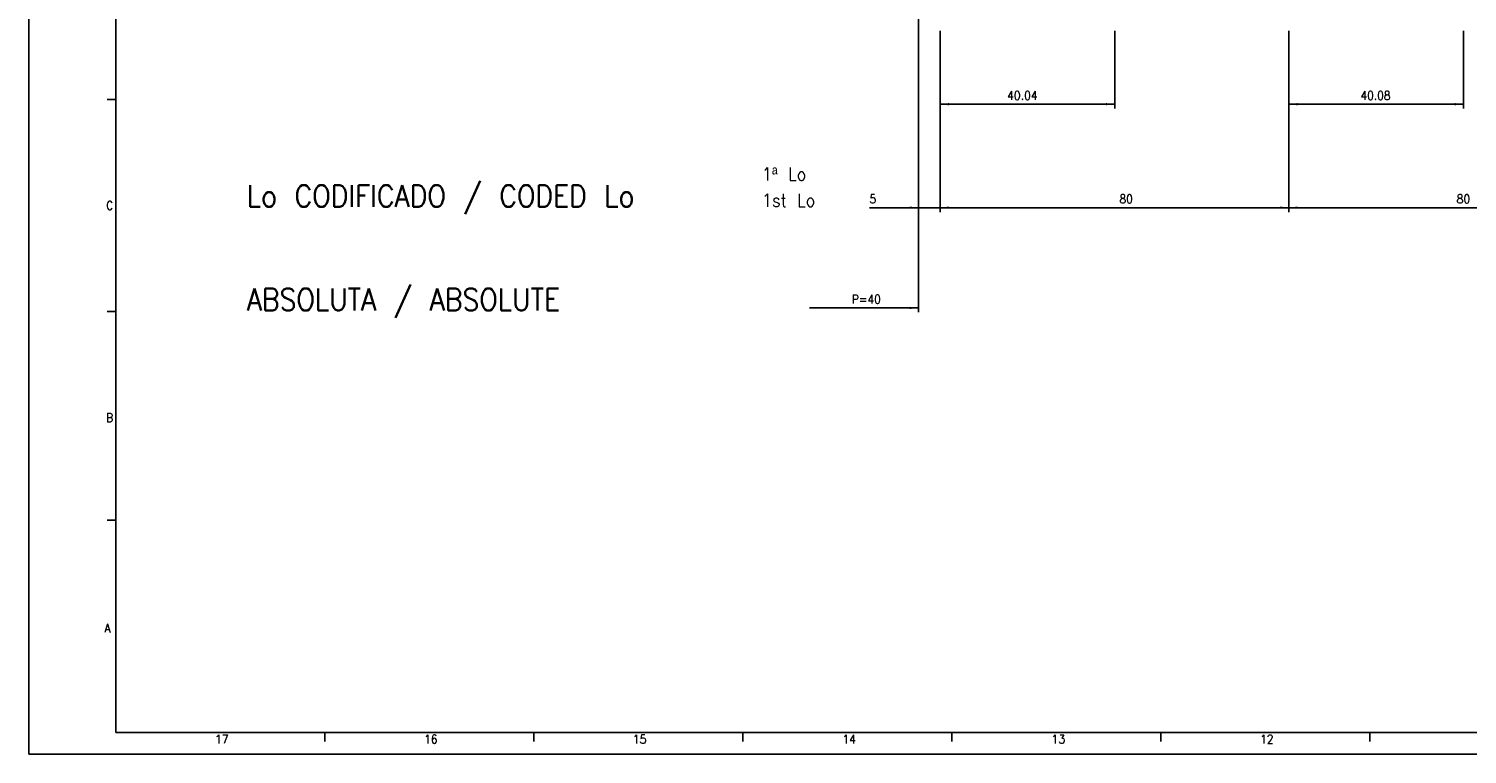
# Model space of a CAD drawing. Header units: inches. Extents: x -381 to 20045, y -418 to 176.
# Tile 1 of 38: x -381 to -51, y -418 to -252. Entities that reach past the tile are written whole.
import ezdxf

# ---------------------------------------------------------------- set-up
doc = ezdxf.new("R2010")
doc.units = ezdxf.units.IN
doc.layers.add('1', color=7, linetype='Continuous')
doc.styles.add('CONVERTER_12', font='txt.shx', dxfattribs={"width": 0.9})
doc.dimstyles.new('ME10_DIM_21', dxfattribs={"dimtxt": 2, "dimasz": 2, "dimexe": 1, "dimexo": 1, "dimgap": 1, "dimtad": 1, "dimdsep": 46, "dimtxsty": 'CONVERTER_12', "dimsah": 1, "dimcen": 0.09, "dimclrd": 2, "dimclre": 2, "dimclrt": 2, "dimadec": 0, "dimazin": 0, "dimtfac": 1, "dimtdec": 4, "dimtix": 1, "dimtmove": 0, "dimatfit": 3, "dimfxl": 1, "dimtolj": 1, "dimtzin": 0, "dimarcsym": 0})
doc.dimstyles.new('ME10_DIM_27', dxfattribs={"dimtxt": 2, "dimasz": 2, "dimexe": 1, "dimexo": 1, "dimgap": 1, "dimtad": 1, "dimdsep": 46, "dimtxsty": 'CONVERTER_12', "dimsah": 1, "dimcen": 0.09, "dimclrd": 2, "dimclre": 2, "dimclrt": 2, "dimadec": 0, "dimazin": 0, "dimtfac": 1, "dimtdec": 4, "dimtix": 1, "dimtmove": 0, "dimatfit": 3, "dimfxl": 1, "dimtolj": 1, "dimtzin": 0, "dimarcsym": 0})
doc.dimstyles.new('ME10_DIM_28', dxfattribs={"dimtxt": 2, "dimasz": 2, "dimexe": 1, "dimexo": 1, "dimgap": 1, "dimtad": 1, "dimdsep": 46, "dimtxsty": 'CONVERTER_12', "dimsah": 1, "dimcen": 0.09, "dimclrd": 2, "dimclre": 2, "dimclrt": 2, "dimadec": 0, "dimazin": 0, "dimtfac": 1, "dimtdec": 4, "dimtix": 1, "dimtmove": 0, "dimatfit": 3, "dimfxl": 1, "dimtolj": 1, "dimtzin": 0, "dimarcsym": 0})
doc.dimstyles.new('ME10_DIM_30', dxfattribs={"dimtxt": 2, "dimasz": 2, "dimexe": 1, "dimexo": 1, "dimgap": 1, "dimtad": 1, "dimdsep": 46, "dimtxsty": 'CONVERTER_12', "dimsah": 1, "dimcen": 0.09, "dimclrd": 2, "dimclre": 2, "dimclrt": 2, "dimadec": 0, "dimazin": 0, "dimtfac": 1, "dimtdec": 4, "dimtix": 1, "dimtmove": 0, "dimatfit": 3, "dimfxl": 1, "dimtolj": 1, "dimtzin": 0, "dimarcsym": 0})
doc.dimstyles.new('ME10_DIM_31', dxfattribs={"dimtxt": 2, "dimasz": 2, "dimexe": 1, "dimexo": 1, "dimgap": 1, "dimtad": 1, "dimdsep": 46, "dimtxsty": 'CONVERTER_12', "dimsah": 1, "dimcen": 0.09, "dimclrd": 2, "dimclre": 2, "dimclrt": 2, "dimadec": 0, "dimazin": 0, "dimtfac": 1, "dimtdec": 4, "dimtix": 1, "dimtmove": 0, "dimatfit": 3, "dimfxl": 1, "dimtolj": 1, "dimtzin": 0, "dimarcsym": 0})

# ---------------------------------------------------------------- blocks, each defined once
blk = doc.blocks.new('*D107')
at = {"layer": '1', "color": 2, "linetype": 'Continuous'}
for p, q in [((-177.04, -172.47), (-177.04, -317.01)), ((-202.04, -316.01), (-177.04, -316.01))]:
    blk.add_line(p, q, dxfattribs=at)
at = {"layer": '1', "color": 2}
blk.add_solid([(-179.04, -316.27), (-179.04, -315.74), (-177.04, -316.01)], dxfattribs=at)
at = {"layer": '1', "color": 2, "insert": (-192.32, -315.01), "char_height": 2, "attachment_point": 7, "rotation": 0.0001, "line_spacing_factor": 0.60024, "style": 'CONVERTER_12'}
blk.add_mtext('\\C2;P=\\C2;40', dxfattribs=at)
blk = doc.blocks.new('*D108')
at = {"layer": '1', "color": 2, "linetype": 'Continuous'}
for p, q in [((-177.04, -252.47), (-177.04, -294.01)), ((-172.04, -252.47), (-172.04, -294.01)), ((-177.04, -293.01), (-188.27, -293.01)), ((-172.04, -293.01), (-177.04, -293.01)), ((-168.04, -293.01), (-172.04, -293.01))]:
    blk.add_line(p, q, dxfattribs=at)
at = {"layer": '1', "color": 2}
for points in [[(-179.04, -293.27), (-179.04, -292.75), (-177.04, -293.01)], [(-170.04, -292.75), (-170.04, -293.27), (-172.04, -293.01)]]:
    blk.add_solid(points, dxfattribs=at)
at = {"layer": '1', "color": 2, "insert": (-188.27, -292.01), "char_height": 2, "attachment_point": 7, "rotation": 0.0001, "line_spacing_factor": 0.60024, "style": 'CONVERTER_12'}
blk.add_mtext('5', dxfattribs=at)
blk = doc.blocks.new('*D114')
at = {"layer": '1', "color": 2, "linetype": 'Continuous'}
for p, q in [((-172.04, -252.47), (-172.04, -294.01)), ((-92.04, -252.47), (-92.04, -294.01)), ((-172.04, -293.01), (-92.04, -293.01))]:
    blk.add_line(p, q, dxfattribs=at)
at = {"layer": '1', "color": 2}
for points in [[(-170.04, -292.75), (-170.04, -293.27), (-172.04, -293.01)], [(-94.04, -293.27), (-94.04, -292.75), (-92.04, -293.01)]]:
    blk.add_solid(points, dxfattribs=at)
at = {"layer": '1', "color": 2, "insert": (-130.93, -292.01), "char_height": 2, "attachment_point": 7, "rotation": 0.0001, "line_spacing_factor": 0.60024, "style": 'CONVERTER_12'}
blk.add_mtext('80', dxfattribs=at)
blk = doc.blocks.new('*D115')
at = {"layer": '1', "color": 2, "linetype": 'Continuous'}
for p, q in [((-92.04, -252.47), (-92.04, -294.01)), ((-12.04, -252.47), (-12.04, -294.01)), ((-92.04, -293.01), (-12.04, -293.01))]:
    blk.add_line(p, q, dxfattribs=at)
at = {"layer": '1', "color": 2}
for points in [[(-90.04, -292.75), (-90.04, -293.27), (-92.04, -293.01)], [(-14.04, -293.27), (-14.04, -292.75), (-12.04, -293.01)]]:
    blk.add_solid(points, dxfattribs=at)
at = {"layer": '1', "color": 2, "insert": (-53.54, -292.01), "char_height": 2, "attachment_point": 7, "rotation": 0.0001, "line_spacing_factor": 0.60024, "style": 'CONVERTER_12'}
blk.add_mtext('80', dxfattribs=at)
blk = doc.blocks.new('*D117')
at = {"layer": '1', "color": 2, "linetype": 'Continuous'}
for p, q in [((-172.04, -252.47), (-172.04, -270.27)), ((-132, -252.47), (-132, -270.27)), ((-172.04, -269.27), (-132, -269.27))]:
    blk.add_line(p, q, dxfattribs=at)
at = {"layer": '1', "color": 2}
for points in [[(-170.04, -269.01), (-170.04, -269.53), (-172.04, -269.27)], [(-134, -269.53), (-134, -269.01), (-132, -269.27)]]:
    blk.add_solid(points, dxfattribs=at)
at = {"layer": '1', "color": 2, "insert": (-156.65, -268.27), "char_height": 2, "attachment_point": 7, "rotation": 0.0001, "line_spacing_factor": 0.60024, "style": 'CONVERTER_12'}
blk.add_mtext('40.04', dxfattribs=at)
blk = doc.blocks.new('*D118')
at = {"layer": '1', "color": 2, "linetype": 'Continuous'}
for p, q in [((-92.04, -252.47), (-92.04, -270.27)), ((-51.96, -252.47), (-51.96, -270.27)), ((-92.04, -269.27), (-51.96, -269.27))]:
    blk.add_line(p, q, dxfattribs=at)
at = {"layer": '1', "color": 2}
for points in [[(-90.04, -269.01), (-90.04, -269.53), (-92.04, -269.27)], [(-53.96, -269.53), (-53.96, -269.01), (-51.96, -269.27)]]:
    blk.add_solid(points, dxfattribs=at)
at = {"layer": '1', "color": 2, "insert": (-75.62, -268.27), "char_height": 2, "attachment_point": 7, "rotation": 0.0001, "line_spacing_factor": 0.60024, "style": 'CONVERTER_12'}
blk.add_mtext('40.08', dxfattribs=at)
blk = doc.blocks.new('Marco_a1', base_point=(38.87, -121.38))
at = {"layer": '1', "color": 2, "linetype": 'Continuous'}
for p, q in [((-381.13, 175.62), (-381.13, -418.38)), ((-361.13, -268.18), (-363.13, -268.18)), ((-361.15, -316.85), (-363.15, -316.85)), ((-361.15, -364.71), (-363.15, -364.71)), ((-313.19, -413.43), (-313.19, -415.43)), ((-265.25, -413.43), (-265.25, -415.43)), ((-217.31, -413.43), (-217.31, -415.43)), ((-169.37, -413.43), (-169.37, -415.43)), ((-121.43, -413.43), (-121.43, -415.43)), ((-73.48, -413.43), (-73.48, -415.43)), ((-381.13, -418.38), (458.87, -418.38))]:
    blk.add_line(p, q, dxfattribs=at)
at = {"layer": '1', "color": 7, "linetype": 'Continuous'}
for p, q in [((-361.13, 170.62), (-361.13, -413.38)), ((-361.13, -413.38), (453.87, -413.38))]:
    blk.add_line(p, q, dxfattribs=at)
at = {"layer": '1', "color": 2, "char_height": 2, "attachment_point": 4, "line_spacing_factor": 1.20048, "style": 'CONVERTER_12'}
for s, insert in [('C', (-363.37, -292.51)), ('B', (-363.41, -341.18)), ('A', (-363.74, -389.45)), ('17', (-338.41, -414.93)), ('16', (-290.41, -414.93)), ('15', (-242.52, -414.93)), ('14', (-194.47, -414.93)), ('13', (-146.46, -414.93)), ('12', (-98.63, -414.93))]:
    blk.add_mtext(s, dxfattribs=dict(at, insert=insert))
blk = doc.blocks.new('Top', base_point=(38.87, -121.38))
blk.add_blockref('Marco_a1', (38.87, -121.38))
blk = doc.blocks.new('_dummy_frame', base_point=(-381.13, -418.38))
blk.add_blockref('Top', (38.87, -121.38))
blk = doc.blocks.new('Alzado1', base_point=(2017.536, -128))
at = {"layer": '1'}
blk.add_blockref('*D107', (0, 0), dxfattribs=at)
at = {"layer": '1', "color": 2, "style": 'CONVERTER_12', "width": 0.9}
for s, p in [('Lo CODIFICADO / CODED Lo', (-331.106, -292.811)), ('ABSOLUTA / ABSOLUTE', (-331.106, -316.576))]:
    blk.add_text(s, height=5, dxfattribs=at).set_placement(p)
at = {"layer": '1', "color": 2, "insert": (-212.934, -292.811), "char_height": 3, "attachment_point": 7, "line_spacing_factor": 1.20048, "style": 'CONVERTER_12'}
blk.add_mtext('1ª Lo\\P1st Lo', dxfattribs=at)
at = {"layer": '1'}
for p1, p2, distance, dimstyle, picture, middle in [((-177.039, -251.474), (-172.039, -251.474), -41.536, 'ME10_DIM_21', '*D108', (-187.667, -291.009)), ((-92.039, -251.474), (-172.039, -251.474), 41.536, 'ME10_DIM_27', '*D114', (-129.43, -291.009)), ((-132.001, -251.474), (-172.039, -251.474), 17.797, 'ME10_DIM_30', '*D117', (-153.028, -267.271)), ((-12.039, -251.474), (-92.039, -251.474), 41.536, 'ME10_DIM_28', '*D115', (-52.039, -291.009)), ((-51.959, -251.474), (-92.039, -251.474), 17.797, 'ME10_DIM_31', '*D118', (-71.999, -267.271))]:
    dim = blk.add_aligned_dim(p1=p1, p2=p2, distance=distance, dimstyle=dimstyle, dxfattribs=at)
    dim.commit()
    dim.dimension.update_dxf_attribs({"geometry": picture, "text_midpoint": middle, "text_rotation": 0.00014})

msp = doc.modelspace()

# ---------------------------------------------------------------- block references
msp.add_blockref('Alzado1', (2017.54, -128))
at = {"layer": '1'}
msp.add_blockref('_dummy_frame', (-381.13, -418.38), dxfattribs=at)

doc.saveas('drawing.dxf')
